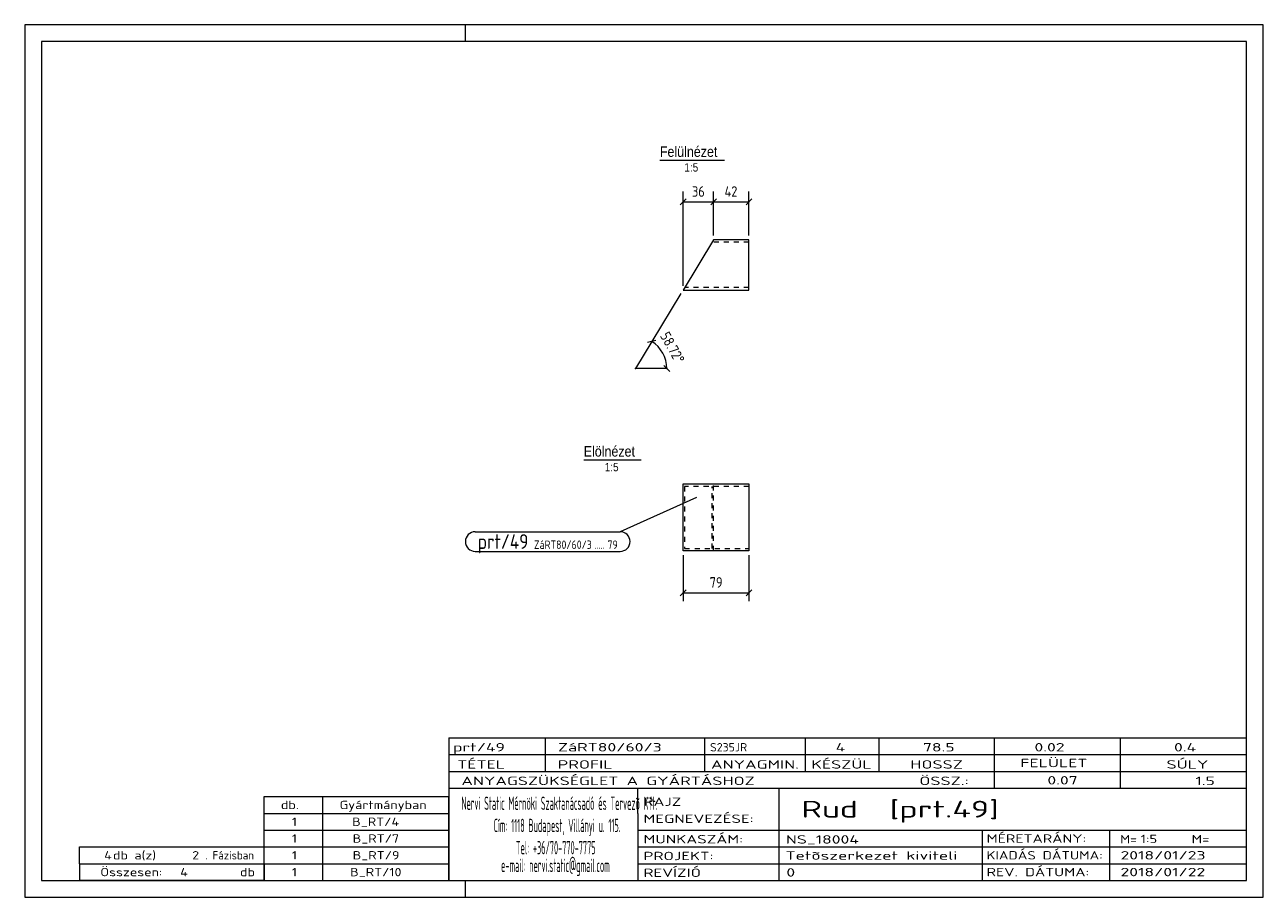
# Model space of a CAD drawing. Header units: millimetres. Extents: x 1 to 296, y 1 to 209.
import ezdxf

# ---------------------------------------------------------------- set-up
doc = ezdxf.new("R2010")
doc.units = ezdxf.units.MM
doc.header["$LTSCALE"] = 0.6
doc.linetypes.add('XKITLINE00', pattern=[0])
doc.linetypes.add('XKITLINE02', pattern=[4, 2, -2])
for name, color, linetype, lineweight in [('DrawingSheet', 5, 'Continuous', 0), ('OtherObjectType', 1, 'Continuous', 0), ('Part', 2, 'Continuous', 0), ('PartMark', 3, 'Continuous', 0), ('Z-DIMENSIONS', 1, 'Continuous', 0)]:
    doc.layers.add(name, color=color, linetype=linetype, lineweight=lineweight)
doc.styles.add('ARIAL', font='ARIAL.TTF')
doc.styles.add('ISOCPEUR', font='ISOCPEUR.TTF')

msp = doc.modelspace()

# ---------------------------------------------------------------- linework, layer by layer
at = {"layer": 'DrawingSheet', "color": 2, "linetype": 'XKITLINE00', "lineweight": 0}
for p, q in [((296, 209), (1, 209)), ((1, 209), (1, 1)), ((106, 205), (106, 209)), ((296, 1), (296, 209)), ((106, 1), (106, 5)), ((1, 1), (296, 1))]:
    msp.add_line(p, q, dxfattribs=at)
at = {"layer": 'DrawingSheet', "color": 3, "linetype": 'XKITLINE00', "lineweight": 0}
for p, q in [((292, 205), (5, 205)), ((5, 205), (5, 5)), ((292, 5), (292, 205)), ((5, 5), (292, 5))]:
    msp.add_line(p, q, dxfattribs=at)
at = {"layer": 'OtherObjectType', "color": 6, "linetype": 'XKITLINE00', "lineweight": 0}
for p, q in [((152.28, 176.75), (167.67, 176.75)), ((134.14, 105.31), (147.86, 105.31))]:
    msp.add_line(p, q, dxfattribs=at)
at = {"layer": 'OtherObjectType', "color": 7, "linetype": 'XKITLINE00', "lineweight": 0}
for p, q in [((102, 39), (292, 39)), ((102, 39), (102, 35)), ((102, 39), (292, 39)), ((125, 35), (125, 39)), ((163, 35), (163, 39)), ((187, 35), (187, 39)), ((204.5, 35), (204.5, 39)), ((232, 35), (232, 39)), ((262, 35), (262, 39)), ((292, 35), (292, 39)), ((102, 35), (292, 35)), ((102, 35), (102, 5)), ((102, 35), (292, 35)), ((125, 31), (125, 35)), ((163, 31), (163, 35)), ((187, 31), (187, 35)), ((204.5, 31), (204.5, 35)), ((232, 31), (232, 35)), ((262, 31), (262, 35)), ((292, 31), (292, 35)), ((102, 31), (292, 31)), ((232, 27), (232, 31)), ((262, 27), (262, 31)), ((292, 27), (292, 31)), ((102, 27), (292, 27)), ((147, 21), (147, 27)), ((180.7, 17), (180.7, 27)), ((292, 21), (292, 27)), ((58, 25), (102, 25)), ((58, 21), (58, 25)), ((72, 21), (72, 25)), ((102, 21), (102, 25)), ((58, 21), (102, 21)), ((58, 17), (58, 21)), ((72, 17), (72, 21)), ((102, 17), (102, 21)), ((147, 21), (147, 5)), ((292, 17), (292, 21)), ((58, 17), (102, 17)), ((58, 13), (58, 17)), ((72, 13), (72, 17)), ((102, 13), (102, 17)), ((147, 17), (292, 17)), ((180.7, 5), (180.7, 17)), ((229.16, 13), (229.16, 17)), ((259.5, 5), (259.5, 17)), ((292, 13), (292, 17)), ((14, 9), (14, 13)), ((14, 13), (58, 13)), ((14, 13), (58, 13)), ((58, 9), (58, 13)), ((58, 13), (102, 13)), ((58, 9), (58, 13)), ((72, 9), (72, 13)), ((102, 9), (102, 13)), ((147, 13), (292, 13)), ((229.16, 5), (229.16, 13)), ((292, 9), (292, 13)), ((14, 9), (58, 9)), ((14, 9), (14, 5)), ((14, 9), (58, 9)), ((58, 9), (58, 5)), ((58, 9), (102, 9)), ((58, 5), (58, 9)), ((72, 5), (72, 9)), ((102, 5), (102, 9)), ((147, 9), (292, 9)), ((292, 5), (292, 9)), ((58, 5), (14, 5)), ((58, 5), (102, 5)), ((102, 5), (292, 5)), ((139.5, 5), (292, 5))]:
    msp.add_line(p, q, dxfattribs=at)
at = {"layer": 'Part', "color": 2, "linetype": 'XKITLINE00', "lineweight": 0}
for p, q in [((165.09, 157.75), (157.8, 145.75)), ((173.51, 157.75), (165.09, 157.75)), ((173.51, 145.75), (173.51, 157.75)), ((157.8, 145.75), (173.51, 145.75)), ((157.8, 83.56), (157.8, 99.56)), ((157.8, 99.56), (173.51, 99.56)), ((173.51, 99.56), (173.51, 83.56)), ((173.51, 83.56), (157.8, 83.56))]:
    msp.add_line(p, q, dxfattribs=at)
at = {"layer": 'Part', "color": 7, "linetype": 'XKITLINE02', "lineweight": 0}
for p, q in [((173.51, 157.15), (164.73, 157.15)), ((173.51, 146.35), (158.17, 146.35)), ((173.51, 98.96), (158.17, 98.96)), ((158.17, 98.96), (158.17, 84.16)), ((164.73, 84.16), (164.73, 98.96)), ((165.09, 83.56), (165.09, 99.56)), ((158.17, 84.16), (173.51, 84.16))]:
    msp.add_line(p, q, dxfattribs=at)
at = {"layer": 'PartMark', "color": 7, "linetype": 'XKITLINE00', "lineweight": 0}
for p, q in [((161, 96.3), (142.82, 88.15)), ((108.3, 88.15), (142.82, 88.15)), ((108.3, 83.45), (142.82, 83.45))]:
    msp.add_line(p, q, dxfattribs=at)
for centre, start, end in [((108.3, 85.8), 90, 270), ((142.82, 85.8), 270, 90)]:
    msp.add_arc(centre, 2.35, start, end, dxfattribs=at)
at = {"layer": 'Z-DIMENSIONS', "color": 7, "linetype": 'XKITLINE00', "lineweight": 0}
for p, q in [((157.8, 146.75), (157.8, 169.25)), ((165.09, 158.75), (165.09, 169.25)), ((165.09, 158.75), (165.09, 169.25)), ((173.51, 158.75), (173.51, 169.25)), ((158.51, 167.46), (157.1, 166.04)), ((157.8, 166.75), (165.09, 166.75)), ((165.8, 167.46), (164.39, 166.04)), ((165.8, 167.46), (164.39, 166.04)), ((165.09, 166.75), (173.51, 166.75)), ((174.21, 167.46), (172.8, 166.04)), ((157.28, 144.9), (150.34, 133.47)), ((150.34, 133.47), (146.45, 127.06)), ((151.31, 133.7), (149.37, 133.23)), ((153.95, 127.06), (146.45, 127.06)), ((154.65, 126.35), (153.24, 127.76)), ((157.8, 82.56), (157.8, 71.56)), ((173.51, 82.56), (173.51, 71.56)), ((158.51, 74.26), (157.1, 72.85)), ((174.21, 74.26), (172.8, 72.85)), ((157.8, 73.56), (173.51, 73.56))]:
    msp.add_line(p, q, dxfattribs=at)
msp.add_arc((146.45, 127.06), 7.5, 360, 58.7166, dxfattribs=at)
at = {"layer": 'Z-DIMENSIONS', "color": 3}
for p in [(157.8, 166.75), (165.09, 166.75), (165.09, 166.75), (173.51, 166.75), (157.8, 73.56), (173.51, 73.56)]:
    msp.add_point(p, dxfattribs=at)
at = {"layer": 'Z-DIMENSIONS', "color": 7}
for p in [(150.34, 133.47), (146.45, 127.06), (153.95, 127.06)]:
    msp.add_point(p, dxfattribs=at)

# ---------------------------------------------------------------- texts
at = {"layer": 'OtherObjectType', "color": 6, "style": 'ARIAL', "width": 0.85}
for s, height, p in [('Felülnézet', 2.5, (152.28, 177.5)), ('1:5', 2, (158.12, 174)), ('Elölnézet', 2.5, (134.14, 106.06)), ('1:5', 2, (139.15, 102.56))]:
    msp.add_text(s, height=height, dxfattribs=at).set_placement(p)
at = {"layer": 'OtherObjectType', "color": 7, "style": 'ISOCPEUR'}
for s, height, width, p in [('prt/49', 2, 1.525501, (103, 35.76)), ('ZáRT80/60/3', 2, 1.525501, (128, 35.76)), ('S235JR', 2, 1.02, (164.22, 35.76)), ('4', 2, 1.525501, (194.16, 35.76)), ('78.5', 2, 1.525501, (214.94, 35.76)), ('0.02', 2, 1.525501, (241.51, 35.76)), ('0.4', 2, 1.525501, (274.75, 35.76)), ('TÉTEL', 2, 1.525501, (104, 31.66)), ('PROFIL', 2, 1.525501, (127.96, 31.66)), ('ANYAGMIN.', 2, 1.525501, (164.47, 31.66)), ('KÉSZÜL', 2, 1.525501, (188.37, 31.66)), ('HOSSZ', 2, 1.525501, (211.96, 31.66)), ('FELÜLET', 2, 1.525501, (238.13, 32)), ('SÚLY', 2, 1.525501, (272.96, 31.66)), ('ANYAGSZÜKSÉGLET A GYÁRTÁSHOZ', 2, 1.525501, (105, 27.75)), ('ÖSSZ.:', 2, 1.525501, (214.1, 27.75)), ('0.07', 2, 1.525501, (244.59, 27.88)), ('1.5', 2, 1.525501, (279.83, 27.75)), ('db.', 2, 1.211571, (62, 22)), ('Gyártmányban', 2, 1.211571, (76, 22)), ('Nervi Static Mérnöki\xa0Szaktanácsadó\xa0és\xa0Tervezõ Kft.', 3.1765, 0.403093, (105, 21.82)), ('RAJZ', 2, 1.445, (148.38, 22.78)), ('Rud  [prt.49]', 4, 1.474651, (186, 20)), ('MEGNEVEZÉSE:', 2, 1.445, (148.38, 18.72)), ('1', 2, 1.211571, (64.63, 18)), ('B_RT/4', 2, 1.211571, (78.98, 18)), ('Cím:\xa01118 Budapest, Villányi u. 115.', 3.1765, 0.403093, (112.69, 16.53)), ('1', 2, 1.211571, (64.63, 14)), ('B_RT/7', 2, 1.211571, (79.1, 14)), ('MUNKASZÁM:', 2, 1.445, (148.38, 13.84)), ('NS_18004', 2, 1.525501, (182.28, 13.78)), ('MÉRETARÁNY:', 2, 1.36, (230.1, 14)), ('M=', 2, 1.211571, (261.91, 13.84)), ('1:5', 2, 1.275, (266.79, 13.9)), ('M=', 2, 1.275, (278.95, 13.87)), ('4', 2, 1.211571, (19.9, 10)), ('db a(z)', 2, 1.211571, (22, 10)), ('2', 2, 1.211571, (40.86, 10)), ('. Fázisban', 2, 0.935, (44, 10)), ('1', 2, 1.211571, (64.63, 10)), ('B_RT/9', 2, 1.211571, (79.1, 10)), ('Tel:\xa0+36/70-770-7775', 3.1765, 0.403093, (117.97, 11.24)), ('PROJEKT:', 2, 1.445, (148.38, 9.84)), ('Tetõszerkezet kiviteli ', 2, 1.525501, (182.2, 9.94)), ('KIADÁS DÁTUMA:', 2, 1.275, (230.1, 10)), ('2018/01/23', 2, 1.525501, (262, 10)), ('e-mail:\xa0nervi.static@gmail.com', 3.1765, 0.403093, (114.45, 7)), ('Összesen:            db', 2, 1.211571, (19, 6)), ('4', 2, 1.211571, (38.02, 6)), ('1', 2, 1.211571, (64.63, 6)), ('B_RT/10', 2, 1.211571, (78.49, 6)), ('REVÍZIÓ', 2, 1.445, (148.38, 5.84)), ('0', 2, 1.525501, (182.41, 5.92)), ('REV. DÁTUMA:', 2, 1.36, (230.1, 6)), ('2018/01/22', 2, 1.525501, (262, 6))]:
    msp.add_text(s, height=height, dxfattribs=dict(at, width=width)).set_placement(p)
at = {"layer": 'PartMark', "color": 3, "style": 'ISOCPEUR', "width": 0.85}
msp.add_text('prt/49', height=3.5, dxfattribs=at).set_placement((108.9, 84.05))
at = {"layer": 'PartMark', "color": 4, "style": 'ISOCPEUR', "width": 0.85}
for s, p in [('ZáRT80/60/3', (122.28, 84.05)), ('79', (139.81, 84.05)), ('.....', (136.63, 84.05))]:
    msp.add_text(s, height=2, dxfattribs=at).set_placement(p)
at = {"layer": 'Z-DIMENSIONS', "color": 3, "style": 'ISOCPEUR', "width": 0.85}
for s, p in [('36', (159.94, 168)), ('42', (167.69, 168)), ('79', (164.15, 74.81))]:
    msp.add_text(s, height=2.5, dxfattribs=at).set_placement(p)
msp.add_text('58.72°', height=2.5, rotation=-60.6419, dxfattribs=at).set_placement((152.23, 134.87))

doc.saveas('drawing.dxf')
